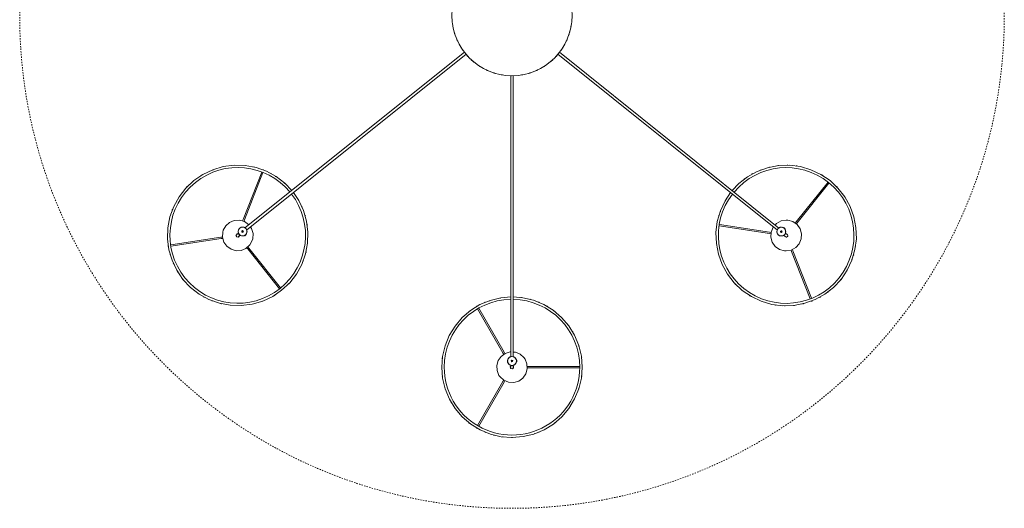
# Model space of a CAD drawing. Header units: millimetres. Extents: x 2868 to 10933, y -1297 to 7899.
# Tile 6 of 11: x 2868 to 5110, y 5473 to 6585. Entities that reach past the tile are written whole.
import ezdxf

# ---------------------------------------------------------------- set-up
doc = ezdxf.new("R2010")
doc.units = ezdxf.units.MM
doc.linetypes.add('Dash', pattern=[6, 3, -3])
doc.layers.add('A-ANNO-DIMS', color=7, linetype='Dash', lineweight=15, true_color=0xd2d2d2)
doc.layers.add('E-LITE-EQPM', color=7, linetype='Continuous', lineweight=20)

# ---------------------------------------------------------------- blocks, each defined once
blk = doc.blocks.new('64314-7L   _Suspended_tensor - 64314-48-7L MAMBO Black_rattan pendant lamp ø320-7L-583373-Planta_PDF')
at = {"layer": 'E-LITE-EQPM'}
for p, q in [((25.6, 957.1), (25.8, 957.1)), ((25.9, 957.1), (26.5, 956.9)), ((51.1, 950.7), (51.7, 950.5)), ((-20.6, 832.5), (-78.4, 932.7)), ((-75.7, 934.1), (-17.9, 834.1)), ((-151.6, 848.2), (-151.5, 848.7)), ((-20.6, 832.5), (-18.7, 829.4)), ((-16.1, 831), (-17.9, 834.1)), ((151.4, 849), (151.5, 848.7)), ((-4.4, 794.7), (-3, 795.2)), ((-3, 795), (-3, 795.9)), ((3, 795.9), (3, 795)), ((9.5, 787.8), (10.7, 787.8)), ((10.7, 787.3), (9.6, 787.3)), ((10.7, 785.8), (10.7, 787.8)), ((10.7, 783.8), (10.7, 785.8)), ((34.8, 798.5), (38.4, 798.5)), ((38.4, 801.5), (34.9, 801.5)), ((38.4, 801.5), (154.3, 801.5)), ((154.3, 798.5), (38.4, 798.5)), ((-78.4, 667.3), (-20.6, 767.5)), ((-17.9, 765.9), (-75.7, 665.8)), ((-18.7, 770.8), (-20.6, 767.5)), ((-17.9, 765.9), (-16.1, 769.1)), ((-3, 136.5), (-3, 776.6)), ((4.4, 777), (3, 776.5)), ((3, 776.6), (3, 136.5)), ((10.7, 783.8), (9.5, 783.8)), ((10.7, 784.3), (9.6, 784.3)), ((-151.4, 751), (-151.5, 751.3)), ((151.6, 751.8), (151.5, 751.3)), ((-710.1, 634.2), (-709.8, 634.3)), ((-568.1, 648.8), (-567.8, 648.7)), ((-51.1, 649.3), (-51.4, 649.4)), ((-25.9, 642.9), (-26.5, 643.1)), ((-25.6, 642.9), (-25.8, 642.9)), ((567.1, 648.8), (567.5, 649)), ((636.8, 536.7), (678.8, 644.4)), ((681.6, 643.2), (639.7, 535.5)), ((-730.7, 618.6), (-730.4, 618.8)), ((-601.6, 531), (-529.2, 621.4)), ((-526.8, 619.5), (-599.2, 529.1)), ((-492.1, 588.3), (-491.7, 587.9)), ((491.4, 587.8), (491.5, 588.1)), ((762.9, 578.6), (763, 578.3)), ((763.1, 578.3), (763.3, 577.7)), ((773.8, 554.6), (774, 554.1)), ((-662.7, 504.3), (-777, 521.8)), ((-776.5, 524.8), (-662.2, 507.4)), ((-601.6, 531), (-603.9, 528.2)), ((-601.5, 526.2), (-599.2, 529.1)), ((636.8, 536.7), (635.5, 533.3)), ((638.4, 532.2), (639.7, 535.5)), ((-662.7, 504.3), (-659.1, 503.8)), ((-658.7, 506.8), (-662.2, 507.4)), ((-622.5, 494.6), (-623.1, 495.1)), ((-623.1, 493.3), (-622.6, 494.7)), ((-620.5, 500.7), (-620.6, 500.9)), ((-619.4, 499.8), (-618.7, 499.3)), ((-609.1, 499.8), (-608.3, 500.8)), ((-607.9, 500.5), (-608.6, 499.6)), ((-606.7, 499.6), (-608.3, 500.8)), ((-605.1, 498.3), (-606.7, 499.6)), ((-605.5, 498.6), (-606.2, 497.8)), ((-605.1, 498.3), (-605.9, 497.3)), ((471.7, 478.5), (586, 496)), ((589.8, 496.6), (586, 496)), ((586.5, 492.9), (590.1, 493.5)), ((617.3, 500.4), (618.7, 499.6)), ((618.5, 499.5), (619.2, 500.1)), ((622.9, 495.4), (622.3, 494.8)), ((624, 496.3), (624.3, 496.3)), ((-108.5, 83), (-608.1, 483.1)), ((-604.4, 487.8), (-104.7, 87.7)), ((-603.8, 489.1), (-604.3, 487.7)), ((104.7, 87.7), (604.2, 488)), ((607.9, 483.3), (108.5, 83.1)), ((586.5, 492.9), (472.3, 475.4)), ((609.1, 482.5), (607.8, 483.2)), ((618.4, 481.8), (617.6, 482.8)), ((618.8, 482.1), (618.1, 483)), ((618.4, 481.8), (619.9, 483)), ((619.9, 483), (621.5, 484.3)), ((621.1, 484), (620.4, 484.9)), ((620.7, 485.3), (621.5, 484.3)), ((644.8, 472.2), (647.1, 469.3)), ((649.5, 471.3), (647.3, 474)), ((649.5, 471.3), (721.8, 381)), ((-613.3, 467.2), (-611.9, 463.7)), ((-569.9, 355.9), (-611.9, 463.7)), ((-609.1, 464.8), (-610.4, 468.2)), ((-609.1, 464.8), (-567, 357.1)), ((719.6, 378.9), (647.1, 469.3)), ((474.7, 446), (474.6, 446.5)), ((-756.9, 411.8), (-757.2, 412.2)), ((485.5, 422.3), (485.2, 422.8)), ((485.7, 422), (485.5, 422.2)), ((757.2, 412.8), (757, 412.5)), ((-518.1, 381.6), (-518.5, 381.3)), ((-538.8, 365.9), (-539.3, 365.7)), ((-680.8, 351.3), (-681.2, 351.4)), ((681.5, 351.8), (681, 351.6))]:
    blk.add_line(p, q, dxfattribs=at)
at = {"layer": 'E-LITE-EQPM', "flags": 128}
for points in [[(-160, 800), (-158, 825.1), (-152.2, 849.5), (-142.5, 872.7), (-129.4, 894.1), (-113.1, 913.2), (-93.9, 929.5), (-72.5, 942.6), (-49.3, 952.2), (-24.8, 958.1), (0.2, 960), (25.3, 958), (49.7, 952.1), (72.9, 942.4), (94.3, 929.2), (113.4, 912.9), (129.7, 893.7), (142.7, 872.3), (152.3, 849), (158.1, 824.6), (160, 800)], [(-27.3, 821.9), (-18.6, 829.7), (-7.7, 834.1), (4, 834.8), (15.2, 831.5), (24.8, 824.7), (31.5, 815.2), (34.8, 803.9), (34.1, 792.2), (29.7, 781.4), (27.3, 778.1)], [(-3, 765.3), (-4, 765.2), (-15.2, 768.5), (-24.8, 775.3), (-31.5, 784.8), (-34.8, 796.1), (-34.1, 807.8), (-29.7, 818.6), (-27.3, 821.9)], [(-3, 640.2), (-25.3, 642), (-49.7, 647.9), (-72.9, 657.6), (-94.3, 670.8), (-113.4, 687.1), (-129.7, 706.3), (-142.7, 727.7), (-152.3, 751), (-158.1, 775.4), (-160, 800)], [(-9.8, 786.5), (-9.9, 788.8), (-8.8, 790.3)], [(-8.8, 781.2), (-9.7, 782.5), (-9.8, 785)], [(-8, 791.5), (-6.3, 794), (-5.1, 794.4)], [(-3.1, 802.5), (-3.8, 798.7), (-2.9, 797.9)], [(3.1, 797.5), (3.8, 801.3), (1, 803.9), (-2.7, 803), (-3.1, 802.5)], [(-3, 795.9), (-3, 799.4), (-3, 800)], [(160, 800), (158, 774.9), (152.2, 750.5), (142.5, 727.3), (129.4, 705.9), (113.1, 686.8), (93.9, 670.5), (72.5, 657.4), (49.3, 647.8), (24.8, 641.9), (3, 640.2)], [(3, 800), (3, 798.1), (3, 795.9)], [(3, 795.2), (6, 794.2), (8, 791.5)], [(8.8, 790.5), (9.7, 789.2), (9.8, 787.8)], [(-3, 776.5), (-6, 777.5), (-8, 780.2)], [(27.3, 778.1), (18.6, 770.3), (7.7, 765.9), (3, 765.6)], [(8, 780.2), (6.3, 777.7), (5.2, 777.3)], [(9.8, 783.8), (9.9, 782.9), (8.8, 781.3)], [(-724.5, 375.1), (-742.8, 392.3), (-758.2, 412.2), (-770.3, 434.2), (-778.8, 457.9), (-783.5, 482.6), (-784.3, 507.7), (-781.1, 532.6), (-774.1, 556.7), (-763.4, 579.5), (-749.2, 600.2), (-732, 618.5), (-712.1, 633.9), (-690.1, 646), (-666.4, 654.4), (-641.7, 659.1), (-616.6, 659.8), (-591.7, 656.6), (-567.5, 649.6), (-544.8, 638.8), (-524.5, 624.9)], [(524.2, 625.1), (545, 639.3), (567.7, 650), (591.9, 657), (616.8, 660.1), (641.9, 659.3), (666.6, 654.6), (690.3, 646), (712.3, 633.9), (732.1, 618.5), (749.3, 600.1), (763.4, 579.3), (774, 556.6), (781, 532.4), (784.1, 507.5), (783.3, 482.4), (778.5, 457.7), (769.9, 434.1), (757.8, 412.1), (742.3, 392.3), (724.3, 375.4)], [(-524.5, 624.9), (-506.1, 607.7), (-490.7, 587.9), (-478.6, 565.9), (-470.1, 542.2), (-465.4, 517.5), (-464.6, 492.4), (-467.8, 467.5), (-474.9, 443.3), (-485.6, 420.6), (-497.9, 402.5)], [(497.7, 402.7), (485.2, 421.2), (474.5, 444), (467.5, 468.1), (464.4, 493.1), (465.3, 518.2), (470, 542.9), (478.6, 566.5), (490.8, 588.5), (506.2, 608.3), (524.2, 625.1)], [(-658.6, 492.4), (-659.2, 504.1), (-655.9, 515.3), (-649.1, 524.9), (-639.6, 531.6), (-628.3, 534.8), (-616.6, 534.1), (-605.8, 529.6), (-597.1, 521.8), (-591.4, 511.6), (-590.3, 507.7)], [(595.3, 480.9), (594.7, 481.6), (590.2, 492.4), (589.5, 504.1), (592.7, 515.4), (599.5, 525), (609, 531.8), (620.2, 535), (624.3, 535.3)], [(624.3, 535.3), (635.8, 533.3), (646.1, 527.7), (653.9, 518.9), (658.4, 508.1), (659.1, 496.4), (655.8, 485.2), (649.1, 475.6), (639.6, 468.8), (628.3, 465.5), (624.3, 465.3)], [(-620.6, 500.9), (-623.1, 503.8), (-626.9, 503.3), (-628.5, 499.8), (-628.4, 499.2)], [(-628.4, 499.2), (-625.9, 496.3), (-624.7, 496.5)], [(-623.1, 495.1), (-625.9, 497.3), (-626.4, 497.7)], [(-622.6, 502.4), (-621.1, 501.2), (-619.4, 499.8)], [(-618.9, 499.3), (-616.2, 501.1), (-613, 501)], [(-611.6, 500.9), (-609.9, 500.9), (-608.9, 500.1)], [(-605.7, 497.6), (-605, 497.1), (-604.4, 495.2)], [(-604, 493.9), (-603.1, 491.1), (-603.5, 489.8)], [(-590.3, 507.7), (-589.7, 496), (-593, 484.7), (-595.7, 480.9)], [(604.1, 487.9), (603, 490.9), (603.8, 494.1)], [(604.1, 495.3), (604.5, 496.9), (606.5, 498.6)], [(607.6, 499.5), (609.3, 501), (611.2, 501.1)], [(612.6, 501.2), (615.6, 501.4), (616.7, 500.8)], [(619.2, 500.1), (622, 502.3), (622.4, 502.6)], [(624.3, 504.3), (620.9, 502.5), (620.8, 501.3)], [(622.4, 495), (623.5, 492), (622.6, 488.7)], [(626.2, 497.9), (624.7, 496.8), (622.9, 495.4)], [(624.3, 496.3), (627.6, 498.1), (627.9, 501.9), (624.9, 504.2), (624.3, 504.3)], [(-599.2, 476), (-599.8, 475.2), (-609.4, 468.5), (-620.6, 465.3), (-632.3, 465.9), (-643.1, 470.4), (-651.9, 478.2), (-657.5, 488.5), (-658.6, 492.4)], [(-622.8, 488.5), (-623.7, 491.3), (-623.3, 492.6)], [(-620.1, 484), (-621.9, 485.3), (-622.4, 487.1)], [(-615.3, 481.4), (-616.9, 481.5), (-618.9, 483)], [(-608, 483), (-610.6, 481.3), (-614, 481.4)], [(624.3, 465.3), (612.7, 467.2), (602.5, 472.9), (599.3, 476.4)], [(613.8, 481.6), (610.8, 481.4), (609.7, 482.1)], [(617.8, 482.5), (617.1, 481.9), (615.2, 481.7)], [(622.3, 487.5), (621.9, 485.9), (620.9, 485.1)], [(-501.6, 397.8), (-517, 381.5), (-536.8, 366.2), (-558.9, 354.1), (-582.5, 345.6), (-607.2, 341), (-632.4, 340.2), (-657.3, 343.4), (-681.4, 350.5), (-704.1, 361.3), (-724.5, 375.1)], [(724.3, 375.4), (703.5, 361.3), (680.8, 350.6), (656.7, 343.6), (631.7, 340.5), (606.6, 341.3), (581.9, 346), (558.3, 354.5), (536.3, 366.6), (516.4, 382.1), (501.5, 398)]]:
    blk.add_lwpolyline(points, dxfattribs=at)
at = {"layer": 'E-LITE-EQPM'}
for centre, radius, start, end in [((0, 800), 154.4, 0.0002, 180.0002), ((0, 800), 160, 112.0858, 112.888), ((0, 800), 160, 112.0858, 112.888), ((0, 800), 160, 104.6199, 105.3694), ((0, 800), 160, 104.6199, 105.3694), ((0, 800), 160, 97.113, 97.8979), ((0, 800), 160, 97.113, 97.8979), ((0, 800), 160, 89.6733, 90.4486), ((0, 800), 160, 89.6733, 90.4486), ((0, 800), 160, 67.2781, 67.5002), ((0, 800), 160, 67.2781, 67.5002), ((0, 800), 160, 127.0516, 127.8248), ((0, 800), 160, 127.0516, 127.8248), ((0, 800), 160, 119.5512, 120.3607), ((0, 800), 160, 119.5512, 120.3607), ((0, 800), 160, 59.8109, 60.334), ((0, 800), 160, 59.8109, 60.334), ((0, 800), 160, 52.0058, 52.8985), ((0, 800), 160, 52.0058, 52.8985), ((0, 800), 160, 142.0593, 142.6919), ((0, 800), 160, 142.0593, 142.6919), ((0, 800), 160, 134.5827, 135.2186), ((0, 800), 160, 134.5827, 135.2186), ((0, 800), 160, 149.5355, 150.163), ((0, 800), 160, 149.5355, 150.163), ((0, 800), 160, 172.0191, 172.6694), ((0, 800), 160, 172.0191, 172.6694), ((0, 800), 160, 6.9309, 7.6226), ((0, 800), 160, 6.9309, 7.6226), ((0, 800), 154.4, 180.0002, 268.891), ((0, 785.8), 10, 90, 270), ((0, 800), 3, 165, 180), ((0, 800), 3, 180, 191.588), ((0, 785.8), 2, 90, 270), ((0, 785.8), 2, 90, 270), ((0, 785.8), 10, 270, 90), ((0, 785.8), 2, 270, 90), ((0, 785.8), 2, 270, 90), ((0, 800), 3, 0, 15), ((0, 800), 3, 348.4123, 0), ((0, 800), 154.4, 271.117, 0.0002), ((0, 785.8), 10.3, 30, 32.0576), ((0, 800), 160, 186.9309, 187.6226), ((0, 800), 160, 186.9309, 187.6226), ((0, 785.8), 10.3, 210, 212.0576), ((0, 800), 160, 352.0191, 352.6694), ((0, 800), 160, 352.0191, 352.6694), ((0, 800), 160, 329.5355, 330.1492), ((0, 800), 160, 329.5355, 330.1492), ((0, 800), 160, 322.0593, 322.6919), ((0, 800), 160, 322.0593, 322.6919), ((0, 800), 160, 232.0058, 232.8985), ((0, 800), 160, 232.0058, 232.8985), ((0, 800), 160, 307.0516, 307.8248), ((0, 800), 160, 307.0516, 307.8248), ((0, 800), 160, 314.5827, 315.2186), ((0, 800), 160, 314.5827, 315.2186), ((-624.5, 500), 154.4, 51.3143, 231.3143), ((-624.5, 500), 160, 103.3363, 104.2124), ((-624.5, 500), 160, 103.3363, 104.2124), ((0, 800), 160, 239.8109, 240.334), ((0, 800), 160, 239.8109, 240.334), ((0, 800), 160, 247.3096, 247.5002), ((0, 800), 160, 247.3096, 247.5002), ((0, 800), 160, 292.0858, 292.888), ((0, 800), 160, 292.0858, 292.888), ((0, 800), 160, 299.5512, 300.3607), ((0, 800), 160, 299.5512, 300.3607), ((624.3, 500.3), 154.4, 308.7079, 128.7079), ((624.3, 500.3), 160, 98.2463, 98.8642), ((624.3, 500.3), 160, 98.2463, 98.8642), ((624.3, 500.3), 160, 90.7696, 91.3947), ((624.3, 500.3), 160, 90.7696, 91.3947), ((624.3, 500.3), 160, 83.289, 83.923), ((624.3, 500.3), 160, 83.289, 83.923), ((624.3, 500.3), 160, 75.7497, 76.5283), ((624.3, 500.3), 160, 75.7497, 76.5283), ((-624.5, 500), 160, 118.589, 118.8143), ((-624.5, 500), 160, 118.589, 118.8143), ((-624.5, 500), 160, 111.1194, 111.6482), ((-624.5, 500), 160, 111.1194, 111.6482), ((-624.5, 500), 160, 58.2382, 58.9462), ((-624.5, 500), 160, 58.2382, 58.9462), ((0, 800), 160, 277.113, 277.8979), ((0, 800), 160, 277.113, 277.8979), ((0, 800), 160, 284.6199, 285.4139), ((0, 800), 160, 284.6199, 285.4139), ((624.3, 500.3), 160, 120.7194, 121.3729), ((624.3, 500.3), 160, 120.7194, 121.3729), ((624.3, 500.3), 160, 68.2527, 69.0618), ((624.3, 500.3), 160, 68.2527, 69.0618), ((624.3, 500.3), 160, 60.7905, 61.587), ((624.3, 500.3), 160, 60.7905, 61.587), ((624.3, 500.3), 160, 53.3278, 54.1107), ((624.3, 500.3), 160, 53.3278, 54.1107), ((-624.5, 500), 154.4, 322.431, 51.3143), ((-624.5, 500), 160, 43.3225, 43.9882), ((-624.5, 500), 160, 43.3225, 43.9882), ((624.3, 500.3), 154.4, 128.7079, 217.5989), ((624.3, 500.3), 160, 135.6461, 136.3441), ((624.3, 500.3), 160, 135.6461, 136.3441), ((624.3, 500.3), 160, 45.8218, 46.595), ((624.3, 500.3), 160, 45.8218, 46.595), ((-624.5, 500), 160, 148.4261, 149.2047), ((-624.5, 500), 160, 148.4261, 149.2047), ((-624.5, 500), 160, 141.0244, 141.7518), ((-624.5, 500), 160, 141.0244, 141.7518), ((624.3, 500.3), 160, 38.3775, 39.1685), ((624.3, 500.3), 160, 38.3775, 39.1685), ((-624.5, 500), 160, 155.9342, 156.7201), ((-624.5, 500), 160, 155.9342, 156.7201), ((-624.5, 500), 160, 163.3977, 164.1957), ((-624.5, 500), 160, 163.3977, 164.1957), ((-624.5, 500), 160, 20.8536, 21.4683), ((-624.5, 500), 160, 20.8536, 21.4683), ((-624.5, 500), 160, 13.3766, 13.9996), ((-624.5, 500), 160, 13.3766, 13.9996), ((624.3, 500.3), 160, 15.9834, 16.2079), ((624.3, 500.3), 160, 15.9834, 16.2079), ((-624.5, 500), 160, 170.8607, 171.6697), ((-624.5, 500), 160, 170.8607, 171.6697), ((-624.5, 500), 160, 5.8957, 6.5284), ((-624.5, 500), 160, 5.8957, 6.5284), ((624.3, 500.3), 160, 8.5143, 9.0418), ((624.3, 500.3), 160, 8.5143, 9.0418), ((-624.5, 500), 160, 178.3584, 179.1356), ((-624.5, 500), 160, 178.3584, 179.1356), ((-624.5, 500), 3, 216.3143, 231.3143), ((-624.5, 500), 3, 231.3143, 242.7501), ((-613.4, 491.2), 10, 141.3143, 321.3143), ((-624.5, 500), 3, 51.3143, 66.3143), ((-624.5, 500), 3, 39.9519, 51.3143), ((-613.4, 491.2), 10, 321.3143, 141.3143), ((-613.4, 491.2), 10.3, 81.3143, 83.3718), ((-624.5, 500), 160, 358.3584, 359.1356), ((-624.5, 500), 160, 358.3584, 359.1356), ((624.3, 500.3), 160, 180.7265, 181.6061), ((624.3, 500.3), 160, 180.7265, 181.6061), ((613.2, 491.4), 10, 38.7079, 218.7079), ((613.2, 491.4), 10.3, 158.7079, 160.7655), ((613.2, 491.4), 10, 218.7079, 38.7079), ((613.2, 491.4), 2, 38.7079, 218.7079), ((613.2, 491.4), 2, 38.7079, 218.7079), ((624.3, 500.3), 3, 128.7079, 140.0708), ((624.3, 500.3), 3, 113.7079, 128.7079), ((624.3, 500.3), 3, 297.2725, 308.7079), ((624.3, 500.3), 3, 308.7079, 323.7079), ((624.3, 500.3), 160, 0.7265, 1.6061), ((624.3, 500.3), 160, 0.7265, 1.6061), ((-624.5, 500), 160, 185.8957, 186.5284), ((-624.5, 500), 160, 185.8957, 186.5284), ((-613.4, 491.2), 2, 141.3143, 321.3143), ((-613.4, 491.2), 2, 141.3143, 321.3143), ((-613.4, 491.2), 2, 321.3143, 141.3143), ((-613.4, 491.2), 2, 321.3143, 141.3143), ((-613.4, 491.2), 10.3, 261.3143, 263.3718), ((-624.5, 500), 160, 350.8607, 351.6697), ((-624.5, 500), 160, 350.8607, 351.6697), ((624.3, 500.3), 160, 188.5143, 189.0418), ((624.3, 500.3), 160, 188.5143, 189.0418), ((613.2, 491.4), 2, 218.7079, 38.7079), ((613.2, 491.4), 2, 218.7079, 38.7079), ((613.2, 491.4), 10.3, 338.7079, 340.7655), ((-624.5, 500), 160, 193.3766, 193.9996), ((-624.5, 500), 160, 193.3766, 193.9996), ((-624.5, 500), 160, 343.3977, 344.1957), ((-624.5, 500), 160, 343.3977, 344.1957), ((624.3, 500.3), 160, 195.9834, 196.2079), ((624.3, 500.3), 160, 195.9834, 196.2079), ((-624.5, 500), 160, 200.8536, 201.4683), ((-624.5, 500), 160, 200.8536, 201.4683), ((-624.5, 500), 160, 335.9342, 336.7201), ((-624.5, 500), 160, 335.9342, 336.7201), ((-624.5, 500), 160, 328.4261, 329.2047), ((-624.5, 500), 160, 328.4261, 329.2047), ((-624.5, 500), 160, 223.3225, 223.8933), ((-624.5, 500), 160, 223.3225, 223.8933), ((-624.5, 500), 154.4, 231.3143, 320.205), ((624.3, 500.3), 154.4, 219.825, 308.7079), ((624.3, 500.3), 160, 225.8218, 226.595), ((624.3, 500.3), 160, 225.8218, 226.595), ((624.3, 500.3), 160, 315.6461, 316.3441), ((624.3, 500.3), 160, 315.6461, 316.3441), ((-624.5, 500), 160, 238.2382, 238.9462), ((-624.5, 500), 160, 238.2382, 238.9462), ((-624.5, 500), 160, 298.589, 298.8143), ((-624.5, 500), 160, 298.589, 298.8143), ((624.3, 500.3), 160, 233.3519, 234.1107), ((624.3, 500.3), 160, 233.3519, 234.1107), ((624.3, 500.3), 160, 240.8207, 241.587), ((624.3, 500.3), 160, 240.8207, 241.587), ((624.3, 500.3), 160, 300.8018, 301.3729), ((624.3, 500.3), 160, 300.8018, 301.3729), ((-624.5, 500), 160, 283.3363, 284.2124), ((-624.5, 500), 160, 283.3363, 284.2124), ((-624.5, 500), 160, 291.1194, 291.6482), ((-624.5, 500), 160, 291.1194, 291.6482), ((624.3, 500.3), 160, 248.2527, 249.0618), ((624.3, 500.3), 160, 248.2527, 249.0618), ((624.3, 500.3), 160, 255.7497, 256.5283), ((624.3, 500.3), 160, 255.7497, 256.5283), ((624.3, 500.3), 160, 263.289, 263.923), ((624.3, 500.3), 160, 263.289, 263.923), ((624.3, 500.3), 160, 270.7696, 271.3947), ((624.3, 500.3), 160, 270.7696, 271.3947), ((624.3, 500.3), 160, 278.2463, 278.8642), ((624.3, 500.3), 160, 278.2463, 278.8642), ((0, 0), 136.7, 97.84, 100.5259), ((0, 0), 136.7, 79.4741, 82.16), ((0, 0), 136.7, 121.4387, 124.9273), ((0, 0), 136.7, 113.5273, 116.9461), ((0, 0), 136.7, 105.7108, 108.9297), ((0, 0), 136.7, 71.0703, 74.2892), ((0, 0), 136.7, 63.0539, 66.4727), ((0, 0), 136.7, 55.0727, 58.5613), ((0, 0), 136.7, 137.201, 140.7285), ((0, 0), 136.7, 129.2715, 132.799), ((0, 0), 136.7, 47.201, 50.7285), ((0, 0), 136.7, 39.2715, 42.799), ((0, 0), 136.7, 145.0727, 148.5613), ((0, 0), 136.7, 31.4387, 34.9273), ((0, 0), 136.7, 153.0539, 156.4727), ((0, 0), 136.7, 23.5273, 26.9461), ((0, 0), 136.7, 169.3415, 172.192), ((0, 0), 136.7, 161.0703, 164.2892), ((0, 0), 136.7, 15.7108, 18.9297), ((0, 0), 136.7, 7.808, 10.6585)]:
    blk.add_arc(centre, radius, start, end, dxfattribs=at)
for centre, major_axis, start_param, end_param in [((0, 785.8), (-3, 0), 0.840153, 1.570796), ((0, 785.8), (3, 0), 4.712389, 5.443033), ((-613.4, 491.2), (1.88, 2.34), 3.981745, 4.712389), ((-613.4, 491.2), (1.88, 2.34), 4.712389, 5.443033), ((613.2, 491.4), (-1.88, 2.34), 0.840153, 1.570796), ((613.2, 491.4), (-1.88, 2.34), 1.570796, 2.30144)]:
    blk.add_ellipse(centre, major_axis=major_axis, ratio=0.038955, start_param=start_param, end_param=end_param, dxfattribs=at)
for points, knots in [([(-4.4, 794.8), (-4.4, 794.8), (-4.3, 794.9), (-3.8, 795.1), (-3.2, 795.3), (-2.7, 795.5)], [0, 0, 0, 0, 0.1428571, 0.2857143, 0.5714286, 0.5714286, 0.5714286, 0.5714286]), ([(0, 796.3), (-0.5, 796.3), (-1.6, 796.3), (-2.6, 796.2), (-3, 796), (-3, 795.9), (-3, 795.8)], [-1, -1, -1, -1, -0.8333333, -0.6666667, -0.5555556, -0.4444444, -0.4444444, -0.4444444, -0.4444444]), ([(0, 796.3), (0.4, 796.3), (1.1, 796.3), (2, 796.2), (2.7, 796.1), (3, 796), (3, 795.9), (3, 795.8), (3, 795.8)], [0, 0, 0, 0, 0.1111111, 0.2222222, 0.3333333, 0.4444444, 0.5138889, 0.5555556, 0.5555556, 0.5555556, 0.5555556]), ([(2.9, 795.4), (3.1, 795.4), (3.4, 795.2), (3.8, 795.1), (4, 795), (4.1, 795), (4.2, 794.9), (4.3, 794.9), (4.4, 794.8), (4.4, 794.8)], [0.4648461, 0.4648461, 0.4648461, 0.4648461, 0.5714286, 0.6785714, 0.7321429, 0.7857143, 0.8392857, 0.8928571, 1, 1, 1, 1]), ([(9.8, 787.8), (9.8, 787.8), (9.8, 787.8), (9.8, 787.7), (9.9, 787.6), (9.9, 787.4), (9.9, 787.1), (10, 786.8), (10, 786.5), (10, 786.2), (10, 785.9), (10, 785.8)], [0, 0, 0, 0, 0.0555556, 0.1111111, 0.1666667, 0.2222222, 0.2777778, 0.3333333, 0.3888889, 0.4444444, 0.5138889, 0.5138889, 0.5138889, 0.5138889]), ([(10, 785.8), (10, 785.7), (10, 785.5), (10, 785.3), (10, 784.9), (9.9, 784.5), (9.9, 784.2), (9.8, 783.9), (9.8, 783.8), (9.8, 783.8)], [0.5138889, 0.5138889, 0.5138889, 0.5138889, 0.5486111, 0.5833333, 0.6527778, 0.7222222, 0.7916667, 0.8611111, 1, 1, 1, 1]), ([(-2.7, 776.2), (-3, 776.3), (-3.4, 776.4), (-3.8, 776.6), (-4, 776.7), (-4.1, 776.7), (-4.2, 776.8), (-4.3, 776.8), (-4.4, 776.8), (-4.4, 776.8)], [0.4285714, 0.4285714, 0.4285714, 0.4285714, 0.5714286, 0.6785714, 0.7321429, 0.7857143, 0.8392857, 0.8928571, 1, 1, 1, 1]), ([(4.4, 776.8), (4.4, 776.8), (4.3, 776.8), (3.8, 776.6), (3.2, 776.3), (2.6, 776.2), (2.5, 776.2)], [0, 0, 0, 0, 0.1428571, 0.2857143, 0.5714286, 0.6099727, 0.6099727, 0.6099727, 0.6099727]), ([(-621.6, 497.8), (-621.9, 497.3), (-622.6, 496.5), (-623.1, 495.6), (-623.2, 495.2), (-623.1, 495.1), (-623, 495.1)], [-1, -1, -1, -1, -0.8333333, -0.6666667, -0.5555556, -0.4444444, -0.4444444, -0.4444444, -0.4444444]), ([(-623.2, 493.4), (-623.2, 493.4), (-623.2, 493.5), (-623, 494), (-622.8, 494.6), (-622.6, 495.1)], [0, 0, 0, 0, 0.1428571, 0.2857143, 0.5714286, 0.5714286, 0.5714286, 0.5714286]), ([(-621.6, 497.8), (-621.4, 498), (-620.9, 498.6), (-620.3, 499.2), (-619.8, 499.7), (-619.5, 499.9), (-619.4, 499.8), (-619.3, 499.8), (-619.3, 499.7)], [0, 0, 0, 0, 0.1111111, 0.2222222, 0.3333333, 0.4444444, 0.5138889, 0.5555556, 0.5555556, 0.5555556, 0.5555556]), ([(-619.2, 499.3), (-619, 499.5), (-618.7, 499.7), (-618.3, 499.9), (-618.1, 500), (-618, 500.1), (-617.9, 500.2), (-617.8, 500.2), (-617.7, 500.2), (-617.7, 500.2)], [0.4285714, 0.4285714, 0.4285714, 0.4285714, 0.5714286, 0.6785714, 0.7321429, 0.7857143, 0.8392857, 0.8928571, 1, 1, 1, 1]), ([(-608.9, 500.1), (-608.9, 500.1), (-608.8, 500.1), (-608.8, 500), (-608.6, 500), (-608.4, 499.9), (-608.2, 499.7), (-608, 499.6), (-607.7, 499.4), (-607.4, 499.2), (-607.2, 499), (-607.1, 498.9)], [0, 0, 0, 0, 0.0555556, 0.1111111, 0.1666667, 0.2222222, 0.2777778, 0.3333333, 0.3888889, 0.4444444, 0.5138889, 0.5138889, 0.5138889, 0.5138889]), ([(-607.1, 498.9), (-607, 498.9), (-606.9, 498.8), (-606.7, 498.6), (-606.5, 498.4), (-606.2, 498.1), (-606, 497.9), (-605.8, 497.7), (-605.7, 497.6), (-605.7, 497.6)], [0.5138889, 0.5138889, 0.5138889, 0.5138889, 0.5486111, 0.5833333, 0.6527778, 0.7222222, 0.7916667, 0.8611111, 1, 1, 1, 1]), ([(617.5, 500.5), (617.5, 500.5), (617.6, 500.4), (618, 500.2), (618.4, 500), (618.7, 499.8)], [0, 0, 0, 0, 0.1428571, 0.2857143, 0.5046641, 0.5046641, 0.5046641, 0.5046641]), ([(621.4, 498), (621.1, 498.4), (620.4, 499.2), (619.6, 499.9), (619.2, 500.1), (619.2, 500), (619.2, 500)], [-1, -1, -1, -1, -0.8333333, -0.6666667, -0.5555556, -0.4444444, -0.4444444, -0.4444444, -0.4444444]), ([(621.4, 498), (621.6, 497.7), (622.1, 497.2), (622.6, 496.4), (622.9, 495.8), (623, 495.5), (622.9, 495.4), (622.9, 495.3), (622.8, 495.3)], [0, 0, 0, 0, 0.1111111, 0.2222222, 0.3333333, 0.4444444, 0.5138889, 0.5555556, 0.5555556, 0.5555556, 0.5555556]), ([(622.4, 495.3), (622.5, 495.1), (622.7, 494.7), (622.8, 494.3), (622.9, 494.1), (622.9, 493.9), (622.9, 493.8), (623, 493.7), (623, 493.7), (623, 493.7)], [0.4285714, 0.4285714, 0.4285714, 0.4285714, 0.5714286, 0.6785714, 0.7321429, 0.7857143, 0.8392857, 0.8928571, 1, 1, 1, 1]), ([(-607.6, 483), (-607.8, 482.9), (-608.2, 482.7), (-608.5, 482.5), (-608.7, 482.3), (-608.9, 482.3), (-609, 482.2), (-609.1, 482.2), (-609.1, 482.2), (-609.1, 482.2)], [0.4285714, 0.4285714, 0.4285714, 0.4285714, 0.5714286, 0.6785714, 0.7321429, 0.7857143, 0.8392857, 0.8928571, 1, 1, 1, 1]), ([(-603.7, 489), (-603.7, 489), (-603.7, 488.9), (-603.8, 488.4), (-604, 487.8), (-604.2, 487.3)], [0, 0, 0, 0, 0.1428571, 0.2857143, 0.5714286, 0.5714286, 0.5714286, 0.5714286]), ([(604, 487.5), (603.9, 487.8), (603.8, 488.2), (603.6, 488.6), (603.6, 488.8), (603.5, 488.9), (603.5, 489.1), (603.5, 489.2), (603.5, 489.2), (603.5, 489.2)], [0.4285714, 0.4285714, 0.4285714, 0.4285714, 0.5714286, 0.6785714, 0.7321429, 0.7857143, 0.8392857, 0.8928571, 1, 1, 1, 1]), ([(608.9, 482.4), (608.9, 482.4), (608.9, 482.4), (608.4, 482.6), (607.8, 483), (607.4, 483.3)], [0, 0, 0, 0, 0.1428571, 0.2857143, 0.5714286, 0.5714286, 0.5714286, 0.5714286]), ([(619.4, 483.6), (619.4, 483.5), (619.2, 483.4), (619, 483.3), (618.7, 483.1), (618.4, 482.9), (618.2, 482.7), (617.9, 482.6), (617.8, 482.5), (617.8, 482.5)], [0.5138889, 0.5138889, 0.5138889, 0.5138889, 0.5486111, 0.5833333, 0.6527778, 0.7222222, 0.7916667, 0.8611111, 1, 1, 1, 1]), ([(620.9, 485), (620.9, 485), (620.9, 485), (620.8, 484.9), (620.7, 484.8), (620.6, 484.7), (620.4, 484.5), (620.2, 484.3), (620, 484.1), (619.7, 483.8), (619.5, 483.7), (619.4, 483.6)], [0, 0, 0, 0, 0.0555556, 0.1111111, 0.1666667, 0.2222222, 0.2777778, 0.3333333, 0.3888889, 0.4444444, 0.5138889, 0.5138889, 0.5138889, 0.5138889])]:
    blk.add_open_spline(points, degree=3, knots=knots, dxfattribs=at)

msp = doc.modelspace()

# ---------------------------------------------------------------- linework, layer by layer
at = {"layer": 'A-ANNO-DIMS', "color": 7, "true_color": 0xf0f0f0}
msp.add_circle((3988.6, 6594.1), 1121, dxfattribs=at)
at = {"layer": 'E-LITE-EQPM'}
for start, end in [(90, 270), (270, 90)]:
    msp.add_arc((3988.6, 6594.1), 136.7, start, end, dxfattribs=at)

# ---------------------------------------------------------------- block references
at = {"layer": 'E-LITE-EQPM', "extrusion": (0, 0, -1), "rotation": 179.9999950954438}
msp.add_blockref('64314-7L   _Suspended_tensor - 64314-48-7L MAMBO Black_rattan pendant lamp ø320-7L-583373-Planta_PDF', (-3988.6, 6594.1), dxfattribs=at)

doc.saveas('drawing.dxf')
